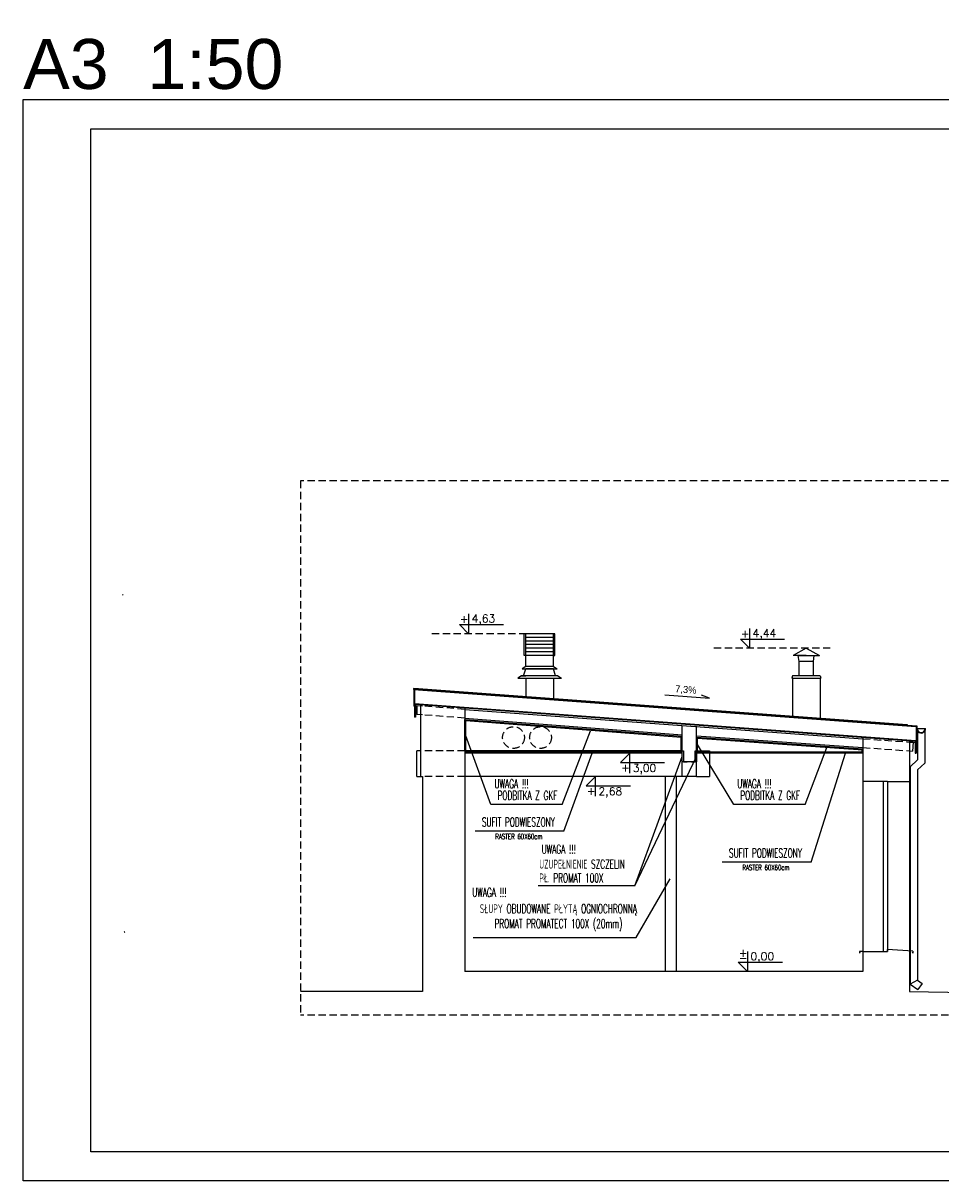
# Model space of a CAD drawing. Extents: x 678233 to 771511, y -128679 to -91169.
# Tile 17 of 62: x 757105 to 758365, y -98763 to -97173. Entities that reach past the tile are written whole.
import ezdxf
from ezdxf.enums import TextEntityAlignment as Align

# ---------------------------------------------------------------- set-up
doc = ezdxf.new("R2010")
doc.units = 0
doc.linetypes.add('DASHED', pattern=[0.75, 0.5, -0.25])
doc.layers.get('Defpoints').update_dxf_attribs({"linetype": 'CONTINUOUS'})
for name, color, linetype in [('KOTY', 6, 'CONTINUOUS'), ('OKNA', 4, 'CONTINUOUS'), ('OPIS', 2, 'CONTINUOUS'), ('PRZEKROJOWE', 7, 'CONTINUOUS'), ('PRZERYWANA', 9, 'DASHED'), ('ramka', 2, 'CONTINUOUS'), ('tabelka', 2, 'CONTINUOUS'), ('WIDOKOWE', 2, 'CONTINUOUS')]:
    doc.layers.add(name, color=color, linetype=linetype)
doc.layers.add('PDF_686_ZS31_Felińskiego13_XRF_Parter$widok', color=9, linetype='CONTINUOUS', true_color=0x808080)
doc.styles.add('Arial', font='arial.ttf')
doc.styles.add('ROMANTS', font='ROMANS.shx', dxfattribs={"width": 0.6})
doc.styles.add('TXT', font='simplex.shx', dxfattribs={"width": 0.7})

msp = doc.modelspace()

# ---------------------------------------------------------------- linework, layer by layer
at = {"layer": 'Defpoints'}
for p, q in [((758332.69, -98141.88), (758332.07, -98138.2)), ((758322.09, -98160.32), (758327.08, -98160.68))]:
    msp.add_line(p, q, dxfattribs=at)
msp.add_lwpolyline([(757105.03, -97277.99), (759205.03, -97277.99), (759205.03, -98762.99), (757105.03, -98762.99)], close=True, dxfattribs=at)
at = {"layer": 'KOTY', "linetype": 'ByBlock'}
for p, q in [((757716.78, -97984.21), (757716.78, -98011.54)), ((757716.78, -98011.54), (757704.05, -97998.81)), ((757704.05, -97998.81), (757764.62, -97998.81)), ((758102.61, -98004.21), (758102.61, -98031.54)), ((758102.61, -98031.54), (758089.88, -98018.81)), ((758089.88, -98018.81), (758150.45, -98018.81)), ((757938.01, -98175.51), (757925.28, -98188.24)), ((757938.01, -98202.84), (757938.01, -98175.51)), ((757925.28, -98188.24), (757985.85, -98188.24)), ((757891.06, -98207.51), (757878.34, -98220.24)), ((757891.06, -98234.84), (757891.06, -98207.51)), ((757878.34, -98220.24), (757938.91, -98220.24)), ((758099.74, -98448.18), (758099.74, -98475.51)), ((758099.74, -98475.51), (758087.01, -98462.78)), ((758087.01, -98462.78), (758147.59, -98462.78))]:
    msp.add_line(p, q, dxfattribs=at)
at = {"layer": 'OKNA'}
for p, q in [((758286.09, -98214.01), (758286.09, -98448.01)), ((758292.09, -98214.01), (758292.09, -98448.01))]:
    msp.add_line(p, q, dxfattribs=at)
at = {"layer": 'OPIS'}
for p, q in [((757986.37, -98095.36), (758047.48, -98099.87)), ((758047.48, -98099.87), (758036.4, -98096.13))]:
    msp.add_line(p, q, dxfattribs=at)
at = {"layer": 'OPIS', "color": 8}
for p, q in [((757747.45, -98246.2), (757712.84, -98151.68)), ((757845.36, -98246.2), (757884.07, -98144.93)), ((758080.78, -98246.2), (758030.84, -98163.82)), ((758178.69, -98246.2), (758208.72, -98167.63)), ((757847.67, -98282.85), (757886.38, -98175.51)), ((758186.95, -98325.47), (758234.09, -98175.51)), ((757845.36, -98246.2), (757747.45, -98246.2)), ((758178.69, -98246.2), (758080.78, -98246.2)), ((757847.67, -98282.85), (757725.7, -98282.85)), ((758186.95, -98325.47), (758064.98, -98325.47)), ((757946.59, -98428.68), (757993.71, -98348.22)), ((757722.98, -98428.68), (757946.59, -98428.68))]:
    msp.add_line(p, q, dxfattribs=at)
at = {"layer": 'OPIS', "color": 8, "linetype": 'Continuous'}
for p, q in [((757944.79, -98357.98), (758009.84, -98180.01)), ((757944.79, -98357.98), (758029.84, -98180.01)), ((757944.79, -98357.6), (757812.34, -98357.6))]:
    msp.add_line(p, q, dxfattribs=at)
at = {"layer": 'PDF_686_ZS31_Felińskiego13_XRF_Parter$widok', "lineweight": 0}
for points in [[(757241.3, -97958.56), (757242.15, -97957.71)], [(757243.84, -98420.7), (757244.69, -98421.97)]]:
    msp.add_lwpolyline(points, dxfattribs=at)
at = {"layer": 'PRZEKROJOWE'}
for p, q in [((757640.59, -98087.15), (758332.07, -98138.2)), ((757641.59, -98086.22), (758319.07, -98136.25)), ((757641.59, -98086.22), (757641.59, -98111.23)), ((757641.59, -98088.23), (758331.07, -98139.13)), ((757642.59, -98087.3), (758328.07, -98137.91)), ((757642.59, -98087.3), (757642.59, -98111.23)), ((757642.59, -98107.35), (758331.07, -98158.19)), ((757642.59, -98107.35), (757642.59, -98125.98)), ((757643.59, -98108.43), (758330.07, -98159.11)), ((757643.59, -98108.43), (757643.59, -98125.98)), ((757642.59, -98111.23), (757641.59, -98111.23)), ((757650.59, -98108.94), (757650.59, -98207.51)), ((757711.59, -98113.45), (757711.59, -98475.51)), ((757711.59, -98115.46), (758258.09, -98155.81)), ((757643.59, -98125.98), (757642.59, -98125.98)), ((758010.01, -98187.51), (758010.01, -98138.65)), ((758029.59, -98187.51), (758029.59, -98138.65)), ((758319.07, -98136.25), (758319, -98137.25)), ((758331.09, -98139.14), (758331.09, -98160.9)), ((758332.09, -98138.21), (758332.09, -98160.9)), ((758258.09, -98153.8), (758258.09, -98214.01)), ((758256.84, -98171.01), (758256.84, -98174.26)), ((758322.09, -98158.31), (758322.09, -98215.01)), ((758322.09, -98160.32), (758330.09, -98160.9)), ((758330.09, -98159.12), (758330.09, -98175.65)), ((758331.09, -98158.19), (758331.09, -98175.65)), ((758331.09, -98160.9), (758332.09, -98160.9)), ((758009.84, -98207.51), (758009.84, -98187.51)), ((758029.84, -98187.51), (758009.84, -98187.51)), ((758029.84, -98207.51), (758029.84, -98187.51)), ((758330.09, -98175.65), (758331.09, -98175.65)), ((757650.59, -98207.51), (757653.59, -98207.51)), ((757653.59, -98207.51), (757653.59, -98503.14)), ((758029.84, -98207.51), (758009.84, -98207.51)), ((758258.09, -98214.01), (758292.09, -98214.01)), ((758322.09, -98215.01), (758292.09, -98215.01)), ((758253.54, -98448.01), (758253.54, -98450.31)), ((758258.09, -98448.01), (758253.54, -98448.01)), ((758254.54, -98448.31), (758253.54, -98450.31)), ((758258.09, -98448.01), (758258.09, -98475.51)), ((758258.09, -98448.01), (758292.09, -98448.01)), ((758326.64, -98447.31), (758292.09, -98445.31)), ((758292.09, -98448.01), (758292.09, -98445.32)), ((758322.09, -98447.01), (758322.09, -98503.14)), ((758325.64, -98448.31), (758326.64, -98450.31)), ((758326.64, -98447.31), (758326.64, -98450.31)), ((758258.09, -98475.51), (757711.59, -98475.51)), ((757653.59, -98503.14), (757486.09, -98503.14)), ((758322.09, -98503.14), (758510.59, -98505.51))]:
    msp.add_line(p, q, dxfattribs=at)
for points in [[(758009.84, -98187.51), (758009.84, -98172.51), (758011.84, -98172.51), (758011.84, -98187.51)], [(758011.84, -98180.01), (758011.84, -98187.51), (758016.84, -98187.51), (758016.84, -98187.31), (758012.06, -98187.31), (758012.06, -98180.01)], [(758027.84, -98180.01), (758027.84, -98187.51), (758022.84, -98187.51), (758022.84, -98187.31), (758027.62, -98187.31), (758027.62, -98180.01)], [(758027.84, -98187.51), (758027.84, -98172.51), (758029.84, -98172.51), (758029.84, -98187.51)]]:
    msp.add_lwpolyline(points, close=True, dxfattribs=at)
for radius, start in [(6.05, 162.14521), (5.45, 180)]:
    msp.add_arc((758338.14, -98141.88), radius, start, 0, dxfattribs=at)
at = {"layer": 'PRZERYWANA', "ltscale": 20}
for p, q in [((757486.09, -97801.73), (757486.09, -98535.51)), ((758510.59, -97801.73), (757486.09, -97801.73)), ((757826.19, -98011.54), (757666.14, -98011.54)), ((758213.42, -98031.54), (758053.37, -98031.54)), ((757711.59, -98115.46), (757653.59, -98110.95)), ((757711.59, -98127.49), (757653.59, -98122.98)), ((758258.09, -98155.81), (758327.06, -98160.68)), ((758258.09, -98167.84), (758322.07, -98172.35)), ((757711.59, -98172.51), (757653.59, -98172.51)), ((757711.59, -98207.51), (757653.59, -98207.51)), ((758510.59, -98535.51), (757486.09, -98535.51))]:
    msp.add_line(p, q, dxfattribs=at)
at = {"layer": 'PRZERYWANA', "color": 190, "ltscale": 20}
for centre in [(757778.37, -98154.13), (757815.52, -98154.13)]:
    msp.add_circle(centre, 14.96, dxfattribs=at)
at = {"layer": 'tabelka'}
msp.add_lwpolyline([(757197.88, -97317.99), (758774.32, -97317.99), (758774.32, -98722.99), (757197.88, -98722.99)], close=True, dxfattribs=at)
at = {"layer": 'WIDOKOWE'}
for p, q in [((757835.21, -98011.54), (757793.21, -98011.54)), ((757793.21, -98041.54), (757793.21, -98011.54)), ((757795.21, -98041.54), (757795.21, -98011.54)), ((757833.21, -98041.54), (757833.21, -98011.54)), ((757835.21, -98041.54), (757835.21, -98011.54)), ((757833.21, -98016.54), (757795.21, -98016.54)), ((757833.21, -98021.54), (757795.21, -98021.54)), ((757833.21, -98026.54), (757795.21, -98026.54)), ((757795.21, -98041.54), (757793.21, -98041.54)), ((757833.21, -98031.54), (757795.21, -98031.54)), ((757833.21, -98036.54), (757795.21, -98036.54)), ((757795.21, -98056.54), (757795.21, -98041.54)), ((757833.21, -98041.54), (757795.21, -98041.54)), ((757833.21, -98056.54), (757833.21, -98041.54)), ((757833.21, -98041.54), (757835.21, -98041.54)), ((758180.42, -98031.54), (758162.42, -98041.54)), ((758180.42, -98041.54), (758162.42, -98041.54)), ((758170.42, -98049.54), (758169.42, -98041.54)), ((758169.42, -98041.54), (758191.42, -98041.54)), ((758180.42, -98031.54), (758198.42, -98041.54)), ((758180.42, -98041.54), (758198.42, -98041.54)), ((758190.42, -98049.54), (758191.42, -98041.54)), ((757795.21, -98056.54), (757790.21, -98059.54)), ((757790.21, -98059.54), (757838.21, -98059.54)), ((757792.21, -98069.54), (757795.21, -98059.54)), ((757833.21, -98056.54), (757795.21, -98056.54)), ((757833.21, -98056.54), (757795.21, -98056.54)), ((757833.21, -98059.54), (757795.21, -98059.54)), ((757833.21, -98056.54), (757838.21, -98059.54)), ((757833.21, -98056.54), (757833.21, -98056.54)), ((757836.21, -98069.54), (757833.21, -98059.54)), ((758170.42, -98069.54), (758170.42, -98049.54)), ((758190.42, -98049.54), (758170.42, -98049.54)), ((758190.42, -98069.54), (758190.42, -98049.54)), ((757789.21, -98069.54), (757784.21, -98072.54)), ((757784.21, -98072.54), (757844.21, -98072.54)), ((757839.21, -98069.54), (757789.21, -98069.54)), ((757839.21, -98069.54), (757789.21, -98069.54)), ((757789.21, -98069.54), (757795.21, -98069.54)), ((757795.21, -98072.54), (757795.21, -98099.57)), ((757839.21, -98069.54), (757833.21, -98069.54)), ((757833.21, -98072.54), (757833.21, -98102.38)), ((757839.21, -98069.54), (757844.21, -98072.54)), ((758161.42, -98069.54), (758160.42, -98072.54)), ((758160.42, -98072.54), (758200.42, -98072.54)), ((758199.42, -98069.54), (758161.42, -98069.54)), ((758199.42, -98069.54), (758161.42, -98069.54)), ((758161.42, -98072.54), (758161.42, -98125.06)), ((758199.42, -98069.54), (758200.42, -98072.54)), ((758199.42, -98072.54), (758199.42, -98128.01)), ((757653.59, -98110.95), (757645.49, -98110.47)), ((757645.49, -98110.47), (757645.49, -98122.39)), ((757653.59, -98122.98), (757645.49, -98122.39)), ((757711.59, -98127.49), (758010.01, -98150.35)), ((757711.59, -98129.49), (758010.01, -98152.35)), ((757711.59, -98172.51), (757711.59, -98129.49)), ((757712.84, -98172.51), (757712.84, -98130.84)), ((757712.84, -98130.84), (758008.76, -98153.51)), ((758008.76, -98172.51), (758008.76, -98153.51)), ((758029.59, -98151.78), (758258.09, -98167.84)), ((758029.59, -98153.79), (758258.09, -98169.84)), ((758030.84, -98172.51), (758030.84, -98155.13)), ((758030.84, -98155.13), (758258, -98171.09)), ((758332.09, -98141.88), (758344.19, -98141.88)), ((758333.14, -98145.29), (758333.14, -98184.87)), ((758343.14, -98145.29), (758343.14, -98189.23)), ((758327.08, -98160.68), (758326.2, -98172.65)), ((757650.59, -98172.51), (757645.59, -98172.51)), ((757645.59, -98207.51), (757645.59, -98172.51)), ((758010.01, -98172.51), (757711.59, -98172.51)), ((758009.84, -98174.26), (757711.59, -98174.26)), ((758009.84, -98175.51), (757711.59, -98175.51)), ((758029.59, -98172.51), (758047.59, -98172.51)), ((758258.09, -98174.26), (758029.84, -98174.26)), ((758258.09, -98175.51), (758029.84, -98175.51)), ((758047.59, -98172.51), (758047.59, -98207.51)), ((758322.09, -98172.35), (758326.2, -98172.65)), ((758333.14, -98184.87), (758323.14, -98194.15)), ((758323.14, -98194.15), (758323.14, -98492.9)), ((758343.14, -98189.23), (758333.14, -98198.51)), ((758333.14, -98198.51), (758333.14, -98487.56)), ((757645.59, -98207.51), (757650.59, -98207.51)), ((758009.84, -98207.51), (757711.59, -98207.51)), ((757986.59, -98207.51), (757986.59, -98475.51)), ((758001.59, -98207.51), (758001.59, -98475.51)), ((758029.84, -98207.51), (758047.59, -98207.51)), ((758258.09, -98214.01), (758258.09, -98448.01)), ((758322.09, -98215.01), (758322.09, -98447.01)), ((758333.14, -98487.56), (758323.14, -98492.64)), ((758333.14, -98487.56), (758339.34, -98491.72)), ((758323.14, -98492.9), (758333.77, -98500.03)), ((758339.34, -98491.72), (758333.77, -98500.03))]:
    msp.add_line(p, q, dxfattribs=at)

# ---------------------------------------------------------------- texts
at = {"layer": 'Defpoints', "insert": (757105.03, -97264.25), "char_height": 68.672, "attachment_point": 7, "style": 'Arial'}
msp.add_mtext('A3  1:50', dxfattribs=at)
at = {"layer": 'OPIS', "color": 8, "style": 'ROMANTS', "width": 0.6}
for s, height, p in [('UWAGA !!!', 12.29, (757775.78, -98223.71)), ('UWAGA !!!', 12.29, (758109.11, -98223.71)), ('PODBITKA Z GKF', 12.2903, (757797.55, -98239.72)), ('PODBITKA Z GKF', 12.2903, (758130.88, -98239.72)), ('SUFIT PODWIESZONY', 12.2903, (757785.08, -98276.37)), ('RASTER 60X60cm', 7.3742, (757785.72, -98293.68)), ('UWAGA !!!', 12.29, (757840.51, -98313.58)), ('SUFIT PODWIESZONY', 12.2903, (758124.35, -98318.99)), ('RASTER 60X60cm', 7.3742, (758125, -98336.3)), ('UWAGA !!!', 12.29, (757745.19, -98373)), ('SŁUPY OBUDOWANE PŁYTĄ OGNIOCHRONNĄ', 12.2903, (757840.11, -98395.34)), ('PROMAT PROMATECT 100X (20mm)', 12.2903, (757840.11, -98415.8))]:
    msp.add_text(s, height=height, dxfattribs=at).set_placement(p, align=Align.CENTER)
for s, p in [('UZUPEŁNIENIE SZCZELIN', (757813.76, -98334.19)), ('PŁ. PROMAT 100X', (757813.76, -98353.05))]:
    msp.add_text(s, height=12.2903, dxfattribs=at).set_placement(p)
at = {"layer": 'OPIS', "linetype": 'Continuous', "style": 'TXT', "flags": 4}
for tag, p in [('+', (757704.74, -97996.61)), ('+', (758090.57, -98016.61)), ('+', (757925.97, -98200.69)), ('+', (757879.03, -98232.69)), ('+', (758087.71, -98455.14)), ('-', (758087.71, -98462.09))]:
    msp.add_attdef(tag, p, '+', height=10.8, dxfattribs=at)
for tag, p in [('4,63', (757720.89, -97990.66)), ('4,44', (758106.71, -98010.66)), ('3,00', (757942.12, -98195.91)), ('2,68', (757895.17, -98227.91)), ('0,00', (758103.85, -98454.64))]:
    msp.add_attdef(tag, text='0.00', height=10.8, dxfattribs=at).set_placement(p, align=Align.MIDDLE_LEFT)
at = {"layer": 'ramka', "color": 8}
msp.add_text('7,3%%%', height=9.6, rotation=355.77687, dxfattribs=at).set_placement((758000.1, -98091.82))

doc.saveas('drawing.dxf')
